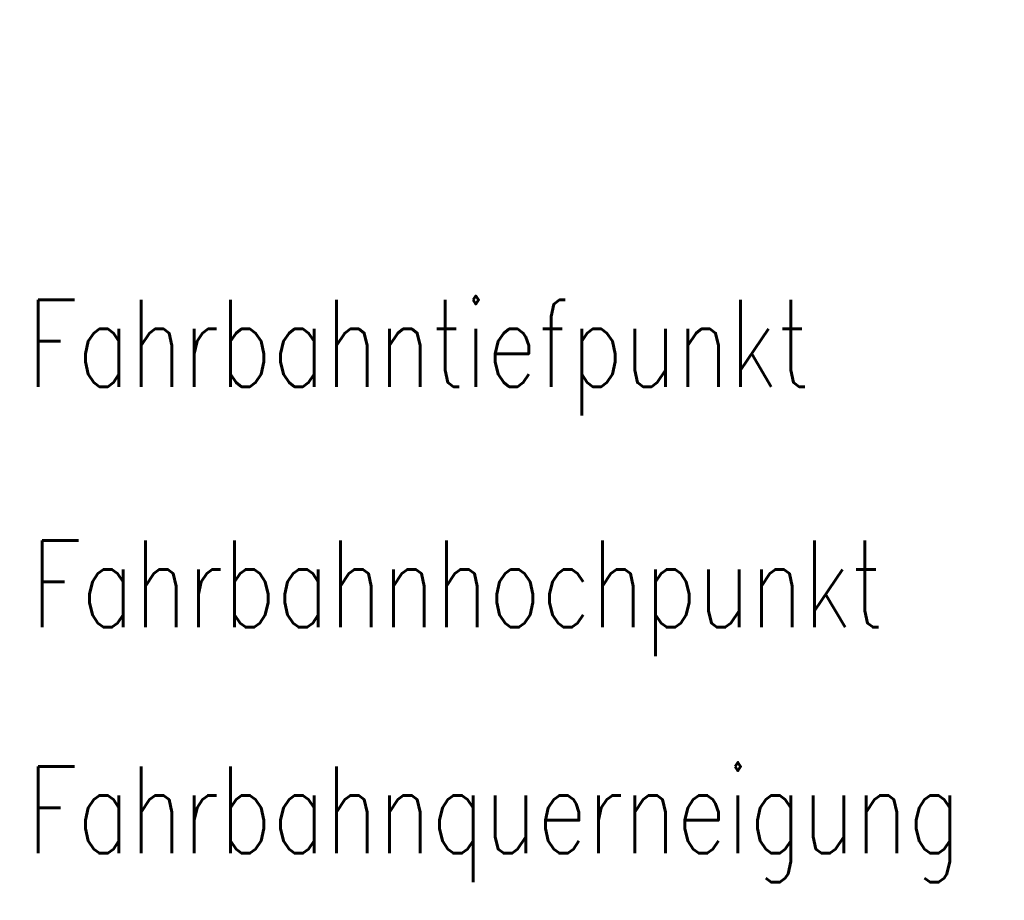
# Model space of a CAD drawing. Extents: x 0 to 1135, y 0 to 420.
# Tile 48 of 52: x 1067 to 1088, y 160 to 178. Entities that reach past the tile are written whole.
import ezdxf

# ---------------------------------------------------------------- set-up
doc = ezdxf.new("R2010")
doc.units = 0
doc.header["$LTSCALE"] = 2
doc.header["$MEASUREMENT"] = 0
doc.linetypes.add('AUSGEZOGEN', pattern=[0])
doc.layers.add('FBR', color=8, linetype='CONTINUOUS')
doc.layers.add('LEGENDE', color=7, linetype='AUSGEZOGEN')
doc.styles.add('ROMANS', font='romans.shx', dxfattribs={"width": 0.8})

msp = doc.modelspace()

# ---------------------------------------------------------------- linework, layer by layer
at = {"layer": 'FBR'}
for points in [[(88.009, 187.528, 0), (104.839, 188.975, 0), (166.439, 194.269, -0.000002), (228.71, 199.62, 0.000002), (290.98, 204.971, 0.000001), (321.649, 207.607, 0.000001), (340.796, 209.253, 0.000002), (353.251, 210.323, -0.000001), (365.705, 211.394, -0.000007)], [(87.666, 191.514, 0), (104.497, 192.96, 0), (166.097, 198.254, -0.000002), (228.367, 203.605, 0.000002), (290.638, 208.957, 0.000001), (321.307, 211.592, 0.000001), (340.454, 213.238, 0.000002), (352.908, 214.308, -0.000001), (365.363, 215.379, -0.000007)], [(377.816, 216.449, 0.000001), (390.27, 217.519, 0.000044)], [(378.159, 212.464, 0.000001), (390.613, 213.534, 0.000044)]]:
    msp.add_lwpolyline(points, format="xyb", dxfattribs=at)

# ---------------------------------------------------------------- texts
at = {"layer": 'LEGENDE', "style": 'ROMANS', "width": 0.75}
for s, p in [('Fahrbahntiefpunkt', (1067.578, 170.74)), ('Fahrbahnhochpunkt', (1067.664, 165.745)), ('Fahrbahnquerneigung', (1067.578, 161.053))]:
    msp.add_text(s, height=1.8, dxfattribs=at).set_placement(p)

doc.saveas('drawing.dxf')
